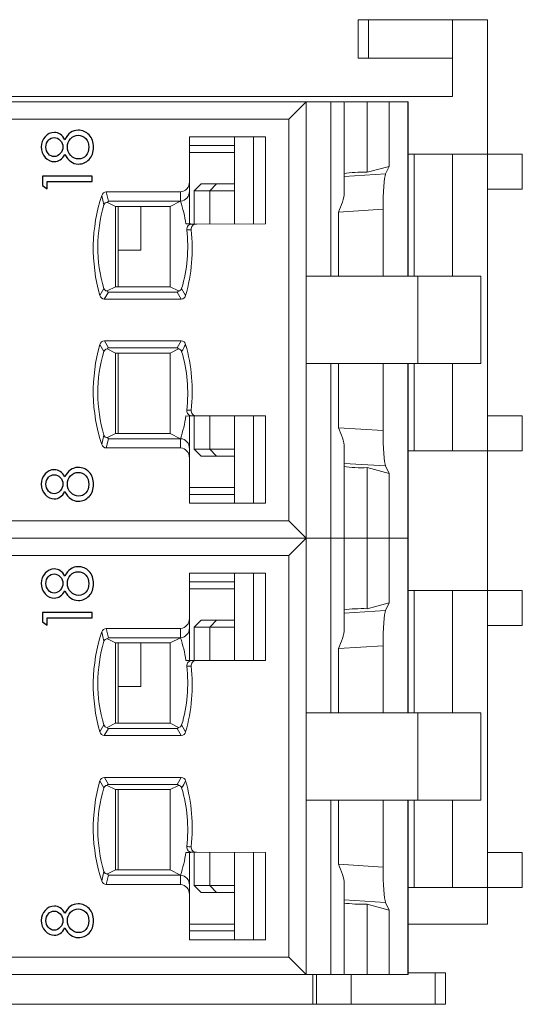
# Model space of a CAD drawing. Header units: millimetres. Extents: x 0 to 427, y 0 to 299.
# Tile 34 of 38: x 195 to 209, y 226 to 255. Entities that reach past the tile are written whole.
import ezdxf

# ---------------------------------------------------------------- set-up
doc = ezdxf.new("R2010")
doc.units = ezdxf.units.MM
doc.header["$LTSCALE"] = 23.1
doc.header["$MEASUREMENT"] = 0
doc.layers.get('0').update_dxf_attribs({"lineweight": 18})
doc.layers.add('1_6', color=7, linetype='Continuous', lineweight=18)
doc.layers.add('layer 1', color=7, linetype='Continuous')

msp = doc.modelspace()

# ---------------------------------------------------------------- linework, layer by layer
at = {"color": 7, "linetype": 'Continuous', "lineweight": 0}
for p, q in [((208.338, 254.569), (204.638, 254.569)), ((204.638, 253.469), (204.638, 254.569)), ((204.931, 254.569), (204.931, 253.469)), ((207.338, 254.569), (207.338, 252.369)), ((208.338, 228.669), (208.338, 254.569)), ((204.638, 253.469), (207.338, 253.469)), ((108.338, 252.369), (207.338, 252.369)), ((206.063, 250.719), (209.338, 250.719)), ((206.238, 250.719), (206.238, 247.219)), ((207.338, 247.219), (207.338, 250.719)), ((209.338, 250.719), (209.338, 249.719)), ((208.338, 249.719), (209.338, 249.719)), ((206.238, 244.719), (206.238, 242.219)), ((207.338, 242.219), (207.338, 244.719)), ((209.338, 243.219), (208.338, 243.219)), ((209.338, 243.219), (209.338, 242.219)), ((206.063, 242.219), (209.338, 242.219)), ((209.338, 238.219), (206.063, 238.219)), ((206.238, 238.219), (206.238, 234.719)), ((207.338, 234.719), (207.338, 238.219)), ((209.338, 238.219), (209.338, 237.219)), ((208.338, 237.219), (209.338, 237.219)), ((206.238, 232.219), (206.238, 229.719)), ((207.338, 229.719), (207.338, 232.219)), ((209.338, 230.719), (208.338, 230.719)), ((209.338, 230.719), (209.338, 229.719)), ((206.063, 229.719), (209.338, 229.719)), ((206.063, 228.669), (208.338, 228.669)), ((203.338, 226.369), (203.338, 227.219)), ((203.438, 226.369), (203.438, 227.219)), ((204.438, 226.369), (204.438, 227.219)), ((207.138, 227.269), (206.063, 227.269)), ((206.845, 226.369), (206.845, 227.269)), ((207.138, 227.269), (207.138, 226.369)), ((110.541, 226.369), (207.138, 226.369))]:
    msp.add_line(p, q, dxfattribs=at)
at = {"layer": '1_6', "color": 7, "linetype": 'Continuous', "lineweight": 0}
for p, q in [((134.618, 252.219), (204.236, 252.219)), ((202.645, 251.719), (203.145, 252.219)), ((203.145, 252.219), (203.145, 227.219)), ((203.85, 247.219), (203.85, 252.219)), ((204.236, 249.625), (204.236, 252.219)), ((206.063, 252.219), (204.249, 252.219)), ((204.895, 252.219), (204.895, 250.198)), ((205.52, 252.219), (205.52, 250.369)), ((206.06, 247.219), (206.06, 252.219)), ((206.063, 247.219), (206.063, 252.219)), ((202.645, 251.719), (134.96, 251.719)), ((202.645, 240.219), (202.645, 251.719)), ((205.42, 250.15), (204.236, 250.075)), ((205.52, 250.369), (204.895, 250.198)), ((205.52, 250.369), (205.42, 250.15)), ((204.07, 249.059), (205.347, 249.139)), ((204.07, 249.059), (204.07, 247.219)), ((205.347, 249.139), (205.347, 247.219)), ((208.145, 247.219), (203.145, 247.219)), ((206.345, 244.719), (206.345, 247.219)), ((208.145, 244.719), (208.145, 247.219)), ((203.145, 244.719), (208.145, 244.719)), ((203.85, 234.719), (203.85, 244.719)), ((204.07, 244.719), (204.07, 242.88)), ((205.347, 244.719), (205.347, 242.799)), ((206.06, 234.719), (206.06, 244.719)), ((206.063, 234.719), (206.063, 244.719)), ((205.347, 242.799), (204.07, 242.88)), ((204.236, 237.125), (204.236, 242.313)), ((204.236, 241.863), (205.42, 241.789)), ((205.52, 241.569), (204.895, 241.74)), ((204.895, 241.74), (204.895, 237.698)), ((205.42, 241.789), (205.52, 241.569)), ((205.52, 241.569), (205.52, 237.869)), ((134.96, 240.219), (202.645, 240.219)), ((203.145, 239.719), (202.645, 240.219)), ((204.236, 239.719), (134.618, 239.719)), ((202.645, 239.219), (203.145, 239.719)), ((206.063, 239.719), (204.249, 239.719)), ((202.645, 239.219), (134.96, 239.219)), ((202.645, 227.719), (202.645, 239.219)), ((205.52, 237.869), (204.895, 237.698)), ((205.52, 237.869), (205.42, 237.65)), ((205.42, 237.65), (204.236, 237.575)), ((204.07, 236.559), (205.347, 236.639)), ((205.347, 236.639), (205.347, 234.719)), ((204.07, 236.559), (204.07, 234.719)), ((208.145, 234.719), (203.145, 234.719)), ((206.345, 232.219), (206.345, 234.719)), ((208.145, 232.219), (208.145, 234.719)), ((203.145, 232.219), (208.145, 232.219)), ((203.85, 227.219), (203.85, 232.219)), ((204.07, 232.219), (204.07, 230.38)), ((205.347, 232.219), (205.347, 230.299)), ((206.06, 227.219), (206.06, 232.219)), ((206.063, 227.219), (206.063, 232.219)), ((205.347, 230.299), (204.07, 230.38)), ((204.236, 227.219), (204.236, 229.813)), ((204.236, 229.363), (205.42, 229.289)), ((205.42, 229.289), (205.52, 229.069)), ((205.52, 229.069), (204.895, 229.24)), ((204.895, 229.24), (204.895, 227.219)), ((205.52, 229.069), (205.52, 227.219)), ((134.96, 227.719), (202.645, 227.719)), ((203.145, 227.219), (202.645, 227.719)), ((134.618, 227.219), (204.236, 227.219)), ((204.249, 227.219), (206.063, 227.219))]:
    msp.add_line(p, q, dxfattribs=at)
for centre, major_axis, ratio, start_param, end_param in [((204.732, 250.067), (0.762, 0), 0.176327, 1.354899, 2.287855), ((205.435, 249.166), (0.002, 1.002), 0.087873, 0.191174, 1.597716), ((205.435, 242.773), (-0.002, 1.002), 0.087873, 1.543877, 2.950419), ((204.732, 241.872), (0.762, 0), 0.176327, -2.287176, -1.354899), ((204.732, 237.567), (0.762, 0), 0.176327, 1.354899, 2.287855), ((205.435, 236.666), (0.002, 1.002), 0.087873, 0.191174, 1.597716), ((205.435, 230.273), (-0.002, 1.002), 0.087873, 1.543877, 2.950419), ((204.732, 229.372), (0.762, 0), 0.176327, -2.287176, -1.354899)]:
    msp.add_ellipse(centre, major_axis=major_axis, ratio=ratio, start_param=start_param, end_param=end_param, dxfattribs=at)
for points, knots in [([(204.236, 249.625), (204.236, 249.531), (204.189, 249.335), (204.113, 249.153), (204.07, 249.059)], [0, 0, 0, 0, 0.476354, 1, 1, 1, 1]), ([(204.07, 242.88), (204.113, 242.786), (204.189, 242.604), (204.236, 242.408), (204.236, 242.313)], [0, 0, 0, 0, 0.523638, 1, 1, 1, 1]), ([(204.236, 237.125), (204.236, 237.031), (204.189, 236.835), (204.113, 236.653), (204.07, 236.559)], [0, 0, 0, 0, 0.476354, 1, 1, 1, 1]), ([(204.07, 230.38), (204.113, 230.286), (204.189, 230.104), (204.236, 229.908), (204.236, 229.813)], [0, 0, 0, 0, 0.523638, 1, 1, 1, 1])]:
    msp.add_open_spline(points, degree=3, knots=knots, dxfattribs=at)
at = {"layer": 'layer 1', "color": 6}
for points, knots in [([(196.233, 251.133), (196.322, 251.313), (196.447, 251.403), (196.607, 251.403), (196.607, 251.403), (196.734, 251.403), (196.841, 251.358), (196.925, 251.269), (196.925, 251.269), (197.01, 251.179), (197.053, 251.062), (197.053, 250.918), (197.053, 250.918), (197.053, 250.772), (197.01, 250.655), (196.925, 250.568), (196.925, 250.568), (196.841, 250.48), (196.738, 250.436), (196.619, 250.436), (196.619, 250.436), (196.452, 250.436), (196.323, 250.528), (196.233, 250.713), (196.233, 250.713), (196.159, 250.574), (196.056, 250.504), (195.925, 250.504), (195.925, 250.504), (195.827, 250.504), (195.74, 250.545), (195.665, 250.626), (195.665, 250.626), (195.59, 250.708), (195.553, 250.808), (195.553, 250.928), (195.553, 250.928), (195.553, 251.039), (195.589, 251.135), (195.662, 251.216), (195.662, 251.216), (195.735, 251.297), (195.824, 251.337), (195.929, 251.337), (195.929, 251.337), (196.056, 251.337), (196.158, 251.269), (196.233, 251.133)], [0, 0, 0, 0, 0.076923, 0.076923, 0.076923, 0.076923, 0.153846, 0.153846, 0.153846, 0.153846, 0.230769, 0.230769, 0.230769, 0.230769, 0.307692, 0.307692, 0.307692, 0.307692, 0.384615, 0.384615, 0.384615, 0.384615, 0.461538, 0.461538, 0.461538, 0.461538, 0.538462, 0.538462, 0.538462, 0.538462, 0.615385, 0.615385, 0.615385, 0.615385, 0.692308, 0.692308, 0.692308, 0.692308, 0.769231, 0.769231, 0.769231, 0.769231, 0.846154, 0.846154, 0.846154, 0.846154, 1, 1, 1, 1]), ([(195.923, 251.194), (195.859, 251.194), (195.804, 251.169), (195.759, 251.12), (195.759, 251.12), (195.713, 251.07), (195.69, 251.003), (195.69, 250.92), (195.69, 250.92), (195.69, 250.843), (195.713, 250.778), (195.759, 250.727), (195.759, 250.727), (195.804, 250.675), (195.86, 250.649), (195.927, 250.649), (195.927, 250.649), (195.99, 250.649), (196.048, 250.677), (196.099, 250.734), (196.099, 250.734), (196.15, 250.79), (196.175, 250.854), (196.175, 250.926), (196.175, 250.926), (196.175, 250.997), (196.15, 251.06), (196.1, 251.114), (196.1, 251.114), (196.05, 251.167), (195.99, 251.194), (195.923, 251.194)], [0, 0, 0, 0, 0.111111, 0.111111, 0.111111, 0.111111, 0.222222, 0.222222, 0.222222, 0.222222, 0.333333, 0.333333, 0.333333, 0.333333, 0.444444, 0.444444, 0.444444, 0.444444, 0.555556, 0.555556, 0.555556, 0.555556, 0.666667, 0.666667, 0.666667, 0.666667, 0.777778, 0.777778, 0.777778, 0.777778, 1, 1, 1, 1]), ([(196.609, 251.26), (196.528, 251.26), (196.457, 251.227), (196.396, 251.161), (196.396, 251.161), (196.335, 251.096), (196.305, 251.018), (196.305, 250.928), (196.305, 250.928), (196.305, 250.831), (196.336, 250.749), (196.399, 250.681), (196.399, 250.681), (196.462, 250.613), (196.537, 250.58), (196.623, 250.58), (196.623, 250.58), (196.708, 250.58), (196.778, 250.611), (196.834, 250.673), (196.834, 250.673), (196.89, 250.735), (196.917, 250.818), (196.917, 250.92), (196.917, 250.92), (196.917, 251.019), (196.888, 251.101), (196.828, 251.164), (196.828, 251.164), (196.768, 251.228), (196.695, 251.26), (196.609, 251.26)], [0, 0, 0, 0, 0.111111, 0.111111, 0.111111, 0.111111, 0.222222, 0.222222, 0.222222, 0.222222, 0.333333, 0.333333, 0.333333, 0.333333, 0.444444, 0.444444, 0.444444, 0.444444, 0.555556, 0.555556, 0.555556, 0.555556, 0.666667, 0.666667, 0.666667, 0.666667, 0.777778, 0.777778, 0.777778, 0.777778, 1, 1, 1, 1]), ([(195.589, 249.82), (195.589, 249.82), (195.589, 250.092), (195.589, 250.092), (195.589, 250.092), (195.589, 250.092), (197.017, 250.092), (197.017, 250.092), (197.017, 250.092), (197.017, 250.092), (197.017, 249.935), (197.017, 249.935), (197.017, 249.935), (197.017, 249.935), (195.728, 249.935), (195.728, 249.935), (195.728, 249.935), (195.728, 249.935), (195.728, 249.726), (195.728, 249.726), (195.728, 249.726), (195.728, 249.726), (195.589, 249.82), (195.589, 249.82)], [0, 0, 0, 0, 0.142857, 0.142857, 0.142857, 0.142857, 0.285714, 0.285714, 0.285714, 0.285714, 0.428571, 0.428571, 0.428571, 0.428571, 0.571429, 0.571429, 0.571429, 0.571429, 0.714286, 0.714286, 0.714286, 0.714286, 1, 1, 1, 1]), ([(196.233, 241.476), (196.322, 241.656), (196.447, 241.746), (196.607, 241.746), (196.607, 241.746), (196.734, 241.746), (196.84, 241.702), (196.925, 241.612), (196.925, 241.612), (197.01, 241.523), (197.053, 241.406), (197.053, 241.261), (197.053, 241.261), (197.053, 241.115), (197.01, 240.998), (196.925, 240.911), (196.925, 240.911), (196.84, 240.823), (196.738, 240.78), (196.619, 240.78), (196.619, 240.78), (196.452, 240.78), (196.323, 240.872), (196.233, 241.056), (196.233, 241.056), (196.159, 240.917), (196.056, 240.847), (195.925, 240.847), (195.925, 240.847), (195.827, 240.847), (195.74, 240.888), (195.665, 240.97), (195.665, 240.97), (195.59, 241.051), (195.553, 241.152), (195.553, 241.271), (195.553, 241.271), (195.553, 241.382), (195.589, 241.479), (195.662, 241.559), (195.662, 241.559), (195.735, 241.64), (195.824, 241.681), (195.929, 241.681), (195.929, 241.681), (196.056, 241.681), (196.157, 241.612), (196.233, 241.476)], [0, 0, 0, 0, 0.076923, 0.076923, 0.076923, 0.076923, 0.153846, 0.153846, 0.153846, 0.153846, 0.230769, 0.230769, 0.230769, 0.230769, 0.307692, 0.307692, 0.307692, 0.307692, 0.384615, 0.384615, 0.384615, 0.384615, 0.461538, 0.461538, 0.461538, 0.461538, 0.538462, 0.538462, 0.538462, 0.538462, 0.615385, 0.615385, 0.615385, 0.615385, 0.692308, 0.692308, 0.692308, 0.692308, 0.769231, 0.769231, 0.769231, 0.769231, 0.846154, 0.846154, 0.846154, 0.846154, 1, 1, 1, 1]), ([(195.923, 241.538), (195.859, 241.538), (195.804, 241.513), (195.759, 241.463), (195.759, 241.463), (195.713, 241.413), (195.69, 241.347), (195.69, 241.263), (195.69, 241.263), (195.69, 241.186), (195.713, 241.122), (195.759, 241.07), (195.759, 241.07), (195.804, 241.018), (195.86, 240.992), (195.927, 240.992), (195.927, 240.992), (195.99, 240.992), (196.048, 241.021), (196.099, 241.077), (196.099, 241.077), (196.15, 241.133), (196.175, 241.197), (196.175, 241.269), (196.175, 241.269), (196.175, 241.341), (196.15, 241.403), (196.1, 241.457), (196.1, 241.457), (196.049, 241.511), (195.99, 241.538), (195.923, 241.538)], [0, 0, 0, 0, 0.111111, 0.111111, 0.111111, 0.111111, 0.222222, 0.222222, 0.222222, 0.222222, 0.333333, 0.333333, 0.333333, 0.333333, 0.444444, 0.444444, 0.444444, 0.444444, 0.555556, 0.555556, 0.555556, 0.555556, 0.666667, 0.666667, 0.666667, 0.666667, 0.777778, 0.777778, 0.777778, 0.777778, 1, 1, 1, 1]), ([(196.609, 241.603), (196.528, 241.603), (196.457, 241.57), (196.396, 241.505), (196.396, 241.505), (196.335, 241.439), (196.305, 241.361), (196.305, 241.271), (196.305, 241.271), (196.305, 241.174), (196.336, 241.092), (196.399, 241.024), (196.399, 241.024), (196.462, 240.957), (196.537, 240.923), (196.623, 240.923), (196.623, 240.923), (196.708, 240.923), (196.778, 240.954), (196.834, 241.016), (196.834, 241.016), (196.89, 241.079), (196.917, 241.161), (196.917, 241.263), (196.917, 241.263), (196.917, 241.362), (196.888, 241.444), (196.828, 241.508), (196.828, 241.508), (196.768, 241.571), (196.695, 241.603), (196.609, 241.603)], [0, 0, 0, 0, 0.111111, 0.111111, 0.111111, 0.111111, 0.222222, 0.222222, 0.222222, 0.222222, 0.333333, 0.333333, 0.333333, 0.333333, 0.444444, 0.444444, 0.444444, 0.444444, 0.555556, 0.555556, 0.555556, 0.555556, 0.666667, 0.666667, 0.666667, 0.666667, 0.777778, 0.777778, 0.777778, 0.777778, 1, 1, 1, 1]), ([(196.233, 238.633), (196.322, 238.813), (196.447, 238.903), (196.607, 238.903), (196.607, 238.903), (196.734, 238.903), (196.841, 238.858), (196.925, 238.769), (196.925, 238.769), (197.01, 238.679), (197.053, 238.562), (197.053, 238.418), (197.053, 238.418), (197.053, 238.272), (197.01, 238.155), (196.925, 238.068), (196.925, 238.068), (196.841, 237.98), (196.738, 237.936), (196.619, 237.936), (196.619, 237.936), (196.452, 237.936), (196.323, 238.028), (196.233, 238.213), (196.233, 238.213), (196.159, 238.074), (196.056, 238.004), (195.925, 238.004), (195.925, 238.004), (195.827, 238.004), (195.74, 238.045), (195.665, 238.126), (195.665, 238.126), (195.59, 238.208), (195.553, 238.308), (195.553, 238.428), (195.553, 238.428), (195.553, 238.539), (195.589, 238.635), (195.662, 238.716), (195.662, 238.716), (195.735, 238.797), (195.824, 238.837), (195.929, 238.837), (195.929, 238.837), (196.056, 238.837), (196.158, 238.769), (196.233, 238.633)], [0, 0, 0, 0, 0.076923, 0.076923, 0.076923, 0.076923, 0.153846, 0.153846, 0.153846, 0.153846, 0.230769, 0.230769, 0.230769, 0.230769, 0.307692, 0.307692, 0.307692, 0.307692, 0.384615, 0.384615, 0.384615, 0.384615, 0.461538, 0.461538, 0.461538, 0.461538, 0.538462, 0.538462, 0.538462, 0.538462, 0.615385, 0.615385, 0.615385, 0.615385, 0.692308, 0.692308, 0.692308, 0.692308, 0.769231, 0.769231, 0.769231, 0.769231, 0.846154, 0.846154, 0.846154, 0.846154, 1, 1, 1, 1]), ([(195.923, 238.694), (195.859, 238.694), (195.804, 238.669), (195.759, 238.62), (195.759, 238.62), (195.713, 238.57), (195.69, 238.503), (195.69, 238.42), (195.69, 238.42), (195.69, 238.343), (195.713, 238.278), (195.759, 238.227), (195.759, 238.227), (195.804, 238.175), (195.86, 238.149), (195.927, 238.149), (195.927, 238.149), (195.99, 238.149), (196.048, 238.177), (196.099, 238.234), (196.099, 238.234), (196.15, 238.29), (196.175, 238.354), (196.175, 238.426), (196.175, 238.426), (196.175, 238.497), (196.15, 238.56), (196.1, 238.614), (196.1, 238.614), (196.05, 238.667), (195.99, 238.694), (195.923, 238.694)], [0, 0, 0, 0, 0.111111, 0.111111, 0.111111, 0.111111, 0.222222, 0.222222, 0.222222, 0.222222, 0.333333, 0.333333, 0.333333, 0.333333, 0.444444, 0.444444, 0.444444, 0.444444, 0.555556, 0.555556, 0.555556, 0.555556, 0.666667, 0.666667, 0.666667, 0.666667, 0.777778, 0.777778, 0.777778, 0.777778, 1, 1, 1, 1]), ([(196.609, 238.76), (196.528, 238.76), (196.457, 238.727), (196.396, 238.661), (196.396, 238.661), (196.335, 238.596), (196.305, 238.518), (196.305, 238.428), (196.305, 238.428), (196.305, 238.331), (196.336, 238.249), (196.399, 238.181), (196.399, 238.181), (196.462, 238.113), (196.537, 238.08), (196.623, 238.08), (196.623, 238.08), (196.708, 238.08), (196.778, 238.111), (196.834, 238.173), (196.834, 238.173), (196.89, 238.235), (196.917, 238.318), (196.917, 238.42), (196.917, 238.42), (196.917, 238.519), (196.888, 238.601), (196.828, 238.664), (196.828, 238.664), (196.768, 238.728), (196.695, 238.76), (196.609, 238.76)], [0, 0, 0, 0, 0.111111, 0.111111, 0.111111, 0.111111, 0.222222, 0.222222, 0.222222, 0.222222, 0.333333, 0.333333, 0.333333, 0.333333, 0.444444, 0.444444, 0.444444, 0.444444, 0.555556, 0.555556, 0.555556, 0.555556, 0.666667, 0.666667, 0.666667, 0.666667, 0.777778, 0.777778, 0.777778, 0.777778, 1, 1, 1, 1]), ([(195.589, 237.32), (195.589, 237.32), (195.589, 237.592), (195.589, 237.592), (195.589, 237.592), (195.589, 237.592), (197.017, 237.592), (197.017, 237.592), (197.017, 237.592), (197.017, 237.592), (197.017, 237.435), (197.017, 237.435), (197.017, 237.435), (197.017, 237.435), (195.728, 237.435), (195.728, 237.435), (195.728, 237.435), (195.728, 237.435), (195.728, 237.226), (195.728, 237.226), (195.728, 237.226), (195.728, 237.226), (195.589, 237.32), (195.589, 237.32)], [0, 0, 0, 0, 0.142857, 0.142857, 0.142857, 0.142857, 0.285714, 0.285714, 0.285714, 0.285714, 0.428571, 0.428571, 0.428571, 0.428571, 0.571429, 0.571429, 0.571429, 0.571429, 0.714286, 0.714286, 0.714286, 0.714286, 1, 1, 1, 1]), ([(196.233, 228.976), (196.322, 229.156), (196.447, 229.246), (196.607, 229.246), (196.607, 229.246), (196.734, 229.246), (196.84, 229.202), (196.925, 229.112), (196.925, 229.112), (197.01, 229.023), (197.053, 228.906), (197.053, 228.761), (197.053, 228.761), (197.053, 228.615), (197.01, 228.498), (196.925, 228.411), (196.925, 228.411), (196.84, 228.323), (196.738, 228.28), (196.619, 228.28), (196.619, 228.28), (196.452, 228.28), (196.323, 228.372), (196.233, 228.556), (196.233, 228.556), (196.159, 228.417), (196.056, 228.347), (195.925, 228.347), (195.925, 228.347), (195.827, 228.347), (195.74, 228.388), (195.665, 228.47), (195.665, 228.47), (195.59, 228.551), (195.553, 228.652), (195.553, 228.771), (195.553, 228.771), (195.553, 228.882), (195.589, 228.979), (195.662, 229.059), (195.662, 229.059), (195.735, 229.14), (195.824, 229.181), (195.929, 229.181), (195.929, 229.181), (196.056, 229.181), (196.157, 229.112), (196.233, 228.976)], [0, 0, 0, 0, 0.076923, 0.076923, 0.076923, 0.076923, 0.153846, 0.153846, 0.153846, 0.153846, 0.230769, 0.230769, 0.230769, 0.230769, 0.307692, 0.307692, 0.307692, 0.307692, 0.384615, 0.384615, 0.384615, 0.384615, 0.461538, 0.461538, 0.461538, 0.461538, 0.538462, 0.538462, 0.538462, 0.538462, 0.615385, 0.615385, 0.615385, 0.615385, 0.692308, 0.692308, 0.692308, 0.692308, 0.769231, 0.769231, 0.769231, 0.769231, 0.846154, 0.846154, 0.846154, 0.846154, 1, 1, 1, 1]), ([(195.923, 229.038), (195.859, 229.038), (195.804, 229.013), (195.759, 228.963), (195.759, 228.963), (195.713, 228.913), (195.69, 228.847), (195.69, 228.763), (195.69, 228.763), (195.69, 228.686), (195.713, 228.622), (195.759, 228.57), (195.759, 228.57), (195.804, 228.518), (195.86, 228.492), (195.927, 228.492), (195.927, 228.492), (195.99, 228.492), (196.048, 228.521), (196.099, 228.577), (196.099, 228.577), (196.15, 228.633), (196.175, 228.697), (196.175, 228.769), (196.175, 228.769), (196.175, 228.841), (196.15, 228.903), (196.1, 228.957), (196.1, 228.957), (196.049, 229.011), (195.99, 229.038), (195.923, 229.038)], [0, 0, 0, 0, 0.111111, 0.111111, 0.111111, 0.111111, 0.222222, 0.222222, 0.222222, 0.222222, 0.333333, 0.333333, 0.333333, 0.333333, 0.444444, 0.444444, 0.444444, 0.444444, 0.555556, 0.555556, 0.555556, 0.555556, 0.666667, 0.666667, 0.666667, 0.666667, 0.777778, 0.777778, 0.777778, 0.777778, 1, 1, 1, 1]), ([(196.609, 229.103), (196.528, 229.103), (196.457, 229.07), (196.396, 229.005), (196.396, 229.005), (196.335, 228.939), (196.305, 228.861), (196.305, 228.771), (196.305, 228.771), (196.305, 228.674), (196.336, 228.592), (196.399, 228.524), (196.399, 228.524), (196.462, 228.457), (196.537, 228.423), (196.623, 228.423), (196.623, 228.423), (196.708, 228.423), (196.778, 228.454), (196.834, 228.516), (196.834, 228.516), (196.89, 228.579), (196.917, 228.661), (196.917, 228.763), (196.917, 228.763), (196.917, 228.862), (196.888, 228.944), (196.828, 229.008), (196.828, 229.008), (196.768, 229.071), (196.695, 229.103), (196.609, 229.103)], [0, 0, 0, 0, 0.111111, 0.111111, 0.111111, 0.111111, 0.222222, 0.222222, 0.222222, 0.222222, 0.333333, 0.333333, 0.333333, 0.333333, 0.444444, 0.444444, 0.444444, 0.444444, 0.555556, 0.555556, 0.555556, 0.555556, 0.666667, 0.666667, 0.666667, 0.666667, 0.777778, 0.777778, 0.777778, 0.777778, 1, 1, 1, 1])]:
    msp.add_open_spline(points, degree=3, knots=knots, dxfattribs=at)
at = {"layer": 'layer 1', "lineweight": 0}
for points in [[(199.798, 249.923), (199.798, 249.923), (199.798, 251.219), (199.798, 251.219)], [(199.798, 251.219), (199.798, 251.219), (201.977, 251.219), (201.977, 251.219)], [(201.087, 248.719), (201.087, 248.719), (201.087, 251.219), (201.087, 251.219)], [(201.64, 251.219), (201.64, 251.219), (201.64, 248.719), (201.64, 248.719)], [(201.977, 251.219), (201.977, 251.219), (201.977, 248.719), (201.977, 248.719)], [(199.798, 250.969), (199.798, 250.969), (201.087, 250.969), (201.087, 250.969)], [(201.087, 250.769), (201.087, 250.769), (199.798, 250.769), (199.798, 250.769)], [(199.543, 249.636), (199.692, 249.645), (199.806, 249.773), (199.798, 249.923)], [(199.798, 249.656), (199.798, 249.656), (199.798, 249.923), (199.798, 249.923)], [(199.938, 249.669), (199.938, 249.669), (200.138, 249.869), (200.138, 249.869)], [(200.138, 249.869), (200.138, 249.869), (200.576, 249.869), (200.576, 249.869)], [(200.388, 249.669), (200.388, 249.669), (200.576, 249.869), (200.576, 249.869)], [(200.576, 249.869), (200.576, 249.869), (201.087, 249.869), (201.087, 249.869)], [(197.414, 249.636), (197.354, 249.634), (197.303, 249.594), (197.286, 249.537)], [(197.414, 249.636), (197.414, 249.636), (199.543, 249.636), (199.543, 249.636)], [(197.479, 249.369), (197.479, 249.369), (197.414, 249.636), (197.414, 249.636)], [(199.543, 249.369), (199.692, 249.379), (199.806, 249.507), (199.798, 249.656)], [(199.543, 249.369), (199.543, 249.369), (199.543, 249.636), (199.543, 249.636)], [(199.798, 249.656), (199.798, 249.656), (199.798, 248.72), (199.798, 248.72)], [(199.938, 248.716), (199.938, 248.716), (199.938, 249.669), (199.938, 249.669)], [(199.938, 249.669), (199.938, 249.669), (200.388, 249.669), (200.388, 249.669)], [(200.388, 249.669), (200.388, 249.669), (201.087, 249.669), (201.087, 249.669)], [(200.388, 249.669), (200.388, 249.669), (200.388, 248.717), (200.388, 248.717)], [(197.286, 249.537), (196.982, 248.609), (196.964, 247.611), (197.235, 246.672)], [(197.351, 249.266), (197.351, 249.266), (197.286, 249.537), (197.286, 249.537)], [(197.456, 249.333), (197.408, 249.343), (197.361, 249.314), (197.351, 249.266)], [(197.479, 249.369), (197.464, 249.364), (197.454, 249.349), (197.456, 249.333)], [(197.456, 249.333), (197.456, 249.333), (197.68, 249.219), (197.68, 249.219)], [(197.479, 249.369), (197.479, 249.369), (199.543, 249.369), (199.543, 249.369)], [(199.543, 249.369), (199.543, 249.369), (199.246, 249.219), (199.246, 249.219)], [(199.701, 248.719), (199.666, 248.94), (199.613, 249.157), (199.543, 249.369)], [(197.351, 249.266), (197.116, 248.485), (197.115, 247.653), (197.349, 246.871)], [(199.246, 249.219), (199.246, 249.219), (197.68, 249.219), (197.68, 249.219)], [(197.68, 246.919), (197.68, 246.919), (197.68, 249.219), (197.68, 249.219)], [(197.758, 249.219), (197.758, 249.219), (197.758, 246.919), (197.758, 246.919)], [(198.408, 249.219), (198.408, 249.219), (198.408, 247.969), (198.408, 247.969)], [(199.246, 249.219), (199.246, 249.219), (199.246, 246.919), (199.246, 246.919)], [(199.577, 246.871), (199.74, 247.415), (199.789, 247.987), (199.721, 248.55)], [(199.691, 246.672), (199.866, 247.283), (199.921, 247.922), (199.85, 248.553)], [(199.888, 248.716), (199.825, 248.72), (199.763, 248.721), (199.701, 248.719)], [(199.85, 248.553), (199.807, 248.557), (199.764, 248.556), (199.721, 248.55)], [(199.888, 248.716), (199.888, 248.716), (200, 248.717), (200, 248.717)], [(201.977, 248.719), (201.977, 248.719), (200, 248.717), (200, 248.717)], [(198.408, 247.969), (198.408, 247.969), (197.758, 247.969), (197.758, 247.969)], [(197.349, 246.871), (197.349, 246.871), (197.235, 246.672), (197.235, 246.672)], [(197.349, 246.871), (197.36, 246.83), (197.397, 246.8), (197.44, 246.799)], [(197.478, 246.769), (197.478, 246.769), (197.361, 246.569), (197.361, 246.569)], [(197.68, 246.919), (197.68, 246.919), (197.44, 246.799), (197.44, 246.799)], [(197.44, 246.799), (197.445, 246.782), (197.46, 246.77), (197.478, 246.769)], [(197.478, 246.769), (197.478, 246.769), (199.448, 246.769), (199.448, 246.769)], [(197.68, 246.919), (197.68, 246.919), (199.246, 246.919), (199.246, 246.919)], [(199.486, 246.799), (199.486, 246.799), (199.246, 246.919), (199.246, 246.919)], [(199.448, 246.769), (199.466, 246.77), (199.481, 246.782), (199.486, 246.799)], [(199.448, 246.769), (199.448, 246.769), (199.564, 246.569), (199.564, 246.569)], [(199.486, 246.799), (199.529, 246.8), (199.566, 246.83), (199.577, 246.871)], [(199.691, 246.672), (199.691, 246.672), (199.577, 246.871), (199.577, 246.871)], [(197.235, 246.672), (197.25, 246.614), (197.301, 246.572), (197.361, 246.569)], [(199.564, 246.569), (199.564, 246.569), (197.361, 246.569), (197.361, 246.569)], [(199.564, 246.569), (199.624, 246.572), (199.676, 246.613), (199.691, 246.672)], [(197.363, 245.369), (197.302, 245.367), (197.25, 245.325), (197.235, 245.266)], [(197.363, 245.369), (197.363, 245.369), (199.565, 245.369), (199.565, 245.369)], [(197.478, 245.169), (197.478, 245.169), (197.363, 245.369), (197.363, 245.369)], [(199.448, 245.169), (199.448, 245.169), (199.565, 245.369), (199.565, 245.369)], [(199.691, 245.267), (199.676, 245.325), (199.625, 245.367), (199.565, 245.369)], [(197.235, 245.266), (196.964, 244.328), (196.982, 243.33), (197.286, 242.402)], [(197.349, 245.068), (197.115, 244.286), (197.116, 243.453), (197.351, 242.672)], [(197.235, 245.266), (197.235, 245.266), (197.349, 245.068), (197.349, 245.068)], [(197.44, 245.14), (197.397, 245.138), (197.36, 245.109), (197.349, 245.068)], [(197.478, 245.169), (197.46, 245.169), (197.445, 245.157), (197.44, 245.14)], [(197.44, 245.14), (197.44, 245.14), (197.68, 245.019), (197.68, 245.019)], [(199.448, 245.169), (199.448, 245.169), (197.478, 245.169), (197.478, 245.169)], [(199.246, 245.019), (199.246, 245.019), (199.486, 245.14), (199.486, 245.14)], [(199.486, 245.14), (199.481, 245.157), (199.466, 245.168), (199.448, 245.169)], [(199.577, 245.068), (199.566, 245.109), (199.529, 245.138), (199.486, 245.14)], [(199.577, 245.068), (199.616, 245.134), (199.654, 245.2), (199.691, 245.267)], [(199.721, 243.389), (199.789, 243.952), (199.74, 244.524), (199.577, 245.068)], [(199.85, 243.386), (199.921, 244.017), (199.866, 244.656), (199.691, 245.267)], [(199.246, 245.019), (199.246, 245.019), (197.68, 245.019), (197.68, 245.019)], [(197.68, 242.719), (197.68, 242.719), (197.68, 245.019), (197.68, 245.019)], [(197.758, 242.719), (197.758, 242.719), (197.758, 245.019), (197.758, 245.019)], [(199.246, 242.719), (199.246, 242.719), (199.246, 245.019), (199.246, 245.019)], [(199.721, 243.389), (199.764, 243.383), (199.807, 243.382), (199.85, 243.386)], [(199.543, 242.569), (199.613, 242.781), (199.666, 242.999), (199.701, 243.219)], [(199.701, 243.219), (199.763, 243.218), (199.826, 243.219), (199.888, 243.223)], [(199.798, 242.282), (199.798, 242.282), (199.798, 243.219), (199.798, 243.219)], [(199.999, 243.222), (199.999, 243.222), (199.888, 243.223), (199.888, 243.223)], [(199.938, 242.269), (199.938, 242.269), (199.938, 243.222), (199.938, 243.222)], [(199.999, 243.222), (199.999, 243.222), (201.977, 243.22), (201.977, 243.22)], [(200.388, 242.269), (200.388, 242.269), (200.388, 243.222), (200.388, 243.222)], [(201.087, 240.719), (201.087, 240.719), (201.087, 243.219), (201.087, 243.219)], [(201.64, 240.719), (201.64, 240.719), (201.64, 243.219), (201.64, 243.219)], [(201.977, 243.22), (201.977, 243.22), (201.977, 240.719), (201.977, 240.719)], [(197.351, 242.672), (197.351, 242.672), (197.286, 242.402), (197.286, 242.402)], [(197.351, 242.672), (197.361, 242.625), (197.408, 242.595), (197.456, 242.606)], [(197.479, 242.569), (197.479, 242.569), (197.414, 242.303), (197.414, 242.303)], [(197.456, 242.606), (197.454, 242.59), (197.464, 242.575), (197.479, 242.569)], [(197.68, 242.719), (197.68, 242.719), (197.456, 242.606), (197.456, 242.606)], [(199.543, 242.569), (199.543, 242.569), (197.479, 242.569), (197.479, 242.569)], [(197.68, 242.719), (197.68, 242.719), (199.246, 242.719), (199.246, 242.719)], [(199.246, 242.719), (199.246, 242.719), (199.543, 242.569), (199.543, 242.569)], [(199.798, 242.283), (199.806, 242.432), (199.692, 242.56), (199.543, 242.569)], [(199.543, 242.569), (199.543, 242.569), (199.543, 242.303), (199.543, 242.303)], [(197.286, 242.402), (197.303, 242.345), (197.354, 242.304), (197.414, 242.303)], [(199.543, 242.303), (199.543, 242.303), (197.414, 242.303), (197.414, 242.303)], [(199.798, 242.016), (199.806, 242.165), (199.692, 242.293), (199.543, 242.303)], [(199.798, 242.282), (199.798, 242.282), (199.798, 242.016), (199.798, 242.016)], [(199.938, 242.269), (199.938, 242.269), (200.388, 242.269), (200.388, 242.269)], [(200.138, 242.069), (200.138, 242.069), (199.938, 242.269), (199.938, 242.269)], [(200.388, 242.269), (200.388, 242.269), (201.087, 242.269), (201.087, 242.269)], [(200.576, 242.069), (200.576, 242.069), (200.388, 242.269), (200.388, 242.269)], [(199.798, 240.719), (199.798, 240.719), (199.798, 242.016), (199.798, 242.016)], [(200.576, 242.069), (200.576, 242.069), (200.138, 242.069), (200.138, 242.069)], [(201.087, 242.069), (201.087, 242.069), (200.576, 242.069), (200.576, 242.069)], [(199.798, 241.169), (199.798, 241.169), (201.087, 241.169), (201.087, 241.169)], [(201.087, 240.969), (201.087, 240.969), (199.798, 240.969), (199.798, 240.969)], [(201.977, 240.719), (201.977, 240.719), (199.798, 240.719), (199.798, 240.719)], [(199.798, 237.423), (199.798, 237.423), (199.798, 238.719), (199.798, 238.719)], [(199.798, 238.719), (199.798, 238.719), (201.977, 238.719), (201.977, 238.719)], [(201.087, 236.219), (201.087, 236.219), (201.087, 238.719), (201.087, 238.719)], [(201.64, 238.719), (201.64, 238.719), (201.64, 236.219), (201.64, 236.219)], [(201.977, 238.719), (201.977, 238.719), (201.977, 236.219), (201.977, 236.219)], [(199.798, 238.469), (199.798, 238.469), (201.087, 238.469), (201.087, 238.469)], [(201.087, 238.269), (201.087, 238.269), (199.798, 238.269), (199.798, 238.269)], [(199.543, 237.136), (199.692, 237.145), (199.806, 237.273), (199.798, 237.423)], [(199.798, 237.156), (199.798, 237.156), (199.798, 237.423), (199.798, 237.423)], [(199.938, 237.169), (199.938, 237.169), (200.138, 237.369), (200.138, 237.369)], [(199.938, 236.216), (199.938, 236.216), (199.938, 237.169), (199.938, 237.169)], [(199.938, 237.169), (199.938, 237.169), (200.388, 237.169), (200.388, 237.169)], [(200.138, 237.369), (200.138, 237.369), (200.576, 237.369), (200.576, 237.369)], [(200.388, 237.169), (200.388, 237.169), (200.576, 237.369), (200.576, 237.369)], [(200.388, 237.169), (200.388, 237.169), (201.087, 237.169), (201.087, 237.169)], [(200.388, 237.169), (200.388, 237.169), (200.388, 236.217), (200.388, 236.217)], [(200.576, 237.369), (200.576, 237.369), (201.087, 237.369), (201.087, 237.369)], [(197.286, 237.037), (196.982, 236.109), (196.964, 235.111), (197.235, 234.172)], [(197.414, 237.136), (197.354, 237.134), (197.303, 237.094), (197.286, 237.037)], [(197.351, 236.766), (197.351, 236.766), (197.286, 237.037), (197.286, 237.037)], [(197.414, 237.136), (197.414, 237.136), (199.543, 237.136), (199.543, 237.136)], [(197.479, 236.869), (197.479, 236.869), (197.414, 237.136), (197.414, 237.136)], [(199.543, 236.869), (199.692, 236.879), (199.806, 237.007), (199.798, 237.156)], [(199.543, 236.869), (199.543, 236.869), (199.543, 237.136), (199.543, 237.136)], [(199.798, 237.156), (199.798, 237.156), (199.798, 236.22), (199.798, 236.22)], [(197.351, 236.766), (197.116, 235.985), (197.115, 235.153), (197.349, 234.371)], [(197.456, 236.833), (197.408, 236.843), (197.361, 236.814), (197.351, 236.766)], [(197.479, 236.869), (197.464, 236.864), (197.454, 236.849), (197.456, 236.833)], [(197.456, 236.833), (197.456, 236.833), (197.68, 236.719), (197.68, 236.719)], [(197.479, 236.869), (197.479, 236.869), (199.543, 236.869), (199.543, 236.869)], [(199.246, 236.719), (199.246, 236.719), (197.68, 236.719), (197.68, 236.719)], [(197.68, 234.419), (197.68, 234.419), (197.68, 236.719), (197.68, 236.719)], [(197.758, 236.719), (197.758, 236.719), (197.758, 234.419), (197.758, 234.419)], [(198.408, 236.719), (198.408, 236.719), (198.408, 235.469), (198.408, 235.469)], [(199.543, 236.869), (199.543, 236.869), (199.246, 236.719), (199.246, 236.719)], [(199.246, 236.719), (199.246, 236.719), (199.246, 234.419), (199.246, 234.419)], [(199.701, 236.219), (199.666, 236.44), (199.613, 236.657), (199.543, 236.869)], [(199.577, 234.371), (199.74, 234.915), (199.789, 235.487), (199.721, 236.05)], [(199.691, 234.172), (199.866, 234.783), (199.921, 235.422), (199.85, 236.053)], [(199.888, 236.216), (199.825, 236.22), (199.763, 236.221), (199.701, 236.219)], [(199.85, 236.053), (199.807, 236.057), (199.764, 236.056), (199.721, 236.05)], [(199.888, 236.216), (199.888, 236.216), (200, 236.217), (200, 236.217)], [(201.977, 236.219), (201.977, 236.219), (200, 236.217), (200, 236.217)], [(198.408, 235.469), (198.408, 235.469), (197.758, 235.469), (197.758, 235.469)], [(197.349, 234.371), (197.349, 234.371), (197.235, 234.172), (197.235, 234.172)], [(197.349, 234.371), (197.36, 234.33), (197.397, 234.3), (197.44, 234.299)], [(197.68, 234.419), (197.68, 234.419), (197.44, 234.299), (197.44, 234.299)], [(197.68, 234.419), (197.68, 234.419), (199.246, 234.419), (199.246, 234.419)], [(199.486, 234.299), (199.486, 234.299), (199.246, 234.419), (199.246, 234.419)], [(199.486, 234.299), (199.529, 234.3), (199.566, 234.33), (199.577, 234.371)], [(199.691, 234.172), (199.691, 234.172), (199.577, 234.371), (199.577, 234.371)], [(197.235, 234.172), (197.25, 234.114), (197.301, 234.072), (197.361, 234.069)], [(197.478, 234.269), (197.478, 234.269), (197.361, 234.069), (197.361, 234.069)], [(199.564, 234.069), (199.564, 234.069), (197.361, 234.069), (197.361, 234.069)], [(197.44, 234.299), (197.445, 234.282), (197.46, 234.27), (197.478, 234.269)], [(197.478, 234.269), (197.478, 234.269), (199.448, 234.269), (199.448, 234.269)], [(199.448, 234.269), (199.466, 234.27), (199.481, 234.282), (199.486, 234.299)], [(199.448, 234.269), (199.448, 234.269), (199.564, 234.069), (199.564, 234.069)], [(199.564, 234.069), (199.624, 234.072), (199.676, 234.113), (199.691, 234.172)], [(197.235, 232.766), (196.964, 231.828), (196.982, 230.83), (197.286, 229.902)], [(197.363, 232.869), (197.302, 232.867), (197.25, 232.825), (197.235, 232.766)], [(197.235, 232.766), (197.235, 232.766), (197.349, 232.568), (197.349, 232.568)], [(197.363, 232.869), (197.363, 232.869), (199.565, 232.869), (199.565, 232.869)], [(197.478, 232.669), (197.478, 232.669), (197.363, 232.869), (197.363, 232.869)], [(197.478, 232.669), (197.46, 232.669), (197.445, 232.657), (197.44, 232.64)], [(199.448, 232.669), (199.448, 232.669), (197.478, 232.669), (197.478, 232.669)], [(199.448, 232.669), (199.448, 232.669), (199.565, 232.869), (199.565, 232.869)], [(199.486, 232.64), (199.481, 232.657), (199.466, 232.668), (199.448, 232.669)], [(199.691, 232.767), (199.676, 232.825), (199.625, 232.867), (199.565, 232.869)], [(199.577, 232.568), (199.616, 232.634), (199.654, 232.7), (199.691, 232.767)], [(199.85, 230.886), (199.921, 231.517), (199.866, 232.156), (199.691, 232.767)], [(197.349, 232.568), (197.115, 231.786), (197.116, 230.953), (197.351, 230.172)], [(197.44, 232.64), (197.397, 232.638), (197.36, 232.609), (197.349, 232.568)], [(197.44, 232.64), (197.44, 232.64), (197.68, 232.519), (197.68, 232.519)], [(199.246, 232.519), (199.246, 232.519), (197.68, 232.519), (197.68, 232.519)], [(197.68, 230.219), (197.68, 230.219), (197.68, 232.519), (197.68, 232.519)], [(197.758, 230.219), (197.758, 230.219), (197.758, 232.519), (197.758, 232.519)], [(199.246, 232.519), (199.246, 232.519), (199.486, 232.64), (199.486, 232.64)], [(199.246, 230.219), (199.246, 230.219), (199.246, 232.519), (199.246, 232.519)], [(199.577, 232.568), (199.566, 232.609), (199.529, 232.638), (199.486, 232.64)], [(199.721, 230.889), (199.789, 231.452), (199.74, 232.024), (199.577, 232.568)], [(199.543, 230.069), (199.613, 230.281), (199.666, 230.499), (199.701, 230.719)], [(199.701, 230.719), (199.763, 230.718), (199.826, 230.719), (199.888, 230.723)], [(199.721, 230.889), (199.764, 230.883), (199.807, 230.882), (199.85, 230.886)], [(199.798, 229.782), (199.798, 229.782), (199.798, 230.719), (199.798, 230.719)], [(199.999, 230.722), (199.999, 230.722), (199.888, 230.723), (199.888, 230.723)], [(199.938, 229.769), (199.938, 229.769), (199.938, 230.722), (199.938, 230.722)], [(199.999, 230.722), (199.999, 230.722), (201.977, 230.72), (201.977, 230.72)], [(200.388, 229.769), (200.388, 229.769), (200.388, 230.722), (200.388, 230.722)], [(201.087, 228.219), (201.087, 228.219), (201.087, 230.719), (201.087, 230.719)], [(201.64, 228.219), (201.64, 228.219), (201.64, 230.719), (201.64, 230.719)], [(201.977, 230.72), (201.977, 230.72), (201.977, 228.219), (201.977, 228.219)], [(197.351, 230.172), (197.351, 230.172), (197.286, 229.902), (197.286, 229.902)], [(197.351, 230.172), (197.361, 230.125), (197.408, 230.095), (197.456, 230.106)], [(197.68, 230.219), (197.68, 230.219), (197.456, 230.106), (197.456, 230.106)], [(197.68, 230.219), (197.68, 230.219), (199.246, 230.219), (199.246, 230.219)], [(199.246, 230.219), (199.246, 230.219), (199.543, 230.069), (199.543, 230.069)], [(197.286, 229.902), (197.303, 229.845), (197.354, 229.804), (197.414, 229.803)], [(197.479, 230.069), (197.479, 230.069), (197.414, 229.803), (197.414, 229.803)], [(197.456, 230.106), (197.454, 230.09), (197.464, 230.075), (197.479, 230.069)], [(199.543, 230.069), (199.543, 230.069), (197.479, 230.069), (197.479, 230.069)], [(199.798, 229.783), (199.806, 229.932), (199.692, 230.06), (199.543, 230.069)], [(199.543, 230.069), (199.543, 230.069), (199.543, 229.803), (199.543, 229.803)], [(199.543, 229.803), (199.543, 229.803), (197.414, 229.803), (197.414, 229.803)], [(199.798, 229.516), (199.806, 229.665), (199.692, 229.793), (199.543, 229.803)], [(199.798, 229.782), (199.798, 229.782), (199.798, 229.516), (199.798, 229.516)], [(199.938, 229.769), (199.938, 229.769), (200.388, 229.769), (200.388, 229.769)], [(200.138, 229.569), (200.138, 229.569), (199.938, 229.769), (199.938, 229.769)], [(200.576, 229.569), (200.576, 229.569), (200.138, 229.569), (200.138, 229.569)], [(200.388, 229.769), (200.388, 229.769), (201.087, 229.769), (201.087, 229.769)], [(200.576, 229.569), (200.576, 229.569), (200.388, 229.769), (200.388, 229.769)], [(201.087, 229.569), (201.087, 229.569), (200.576, 229.569), (200.576, 229.569)], [(199.798, 228.219), (199.798, 228.219), (199.798, 229.516), (199.798, 229.516)], [(199.798, 228.669), (199.798, 228.669), (201.087, 228.669), (201.087, 228.669)], [(201.087, 228.469), (201.087, 228.469), (199.798, 228.469), (199.798, 228.469)], [(201.977, 228.219), (201.977, 228.219), (199.798, 228.219), (199.798, 228.219)]]:
    msp.add_open_spline(points, degree=3, dxfattribs=at)
for points in [[(199.888, 248.716), (199.843, 248.72), (199.798, 248.703), (199.766, 248.671), (199.766, 248.671), (199.734, 248.639), (199.718, 248.595), (199.721, 248.55)], [(200, 248.717), (199.957, 248.718), (199.916, 248.7), (199.888, 248.669), (199.888, 248.669), (199.859, 248.638), (199.845, 248.595), (199.85, 248.553)], [(199.721, 243.389), (199.718, 243.343), (199.734, 243.299), (199.766, 243.267), (199.766, 243.267), (199.798, 243.235), (199.843, 243.219), (199.888, 243.223)], [(199.85, 243.386), (199.845, 243.344), (199.859, 243.301), (199.888, 243.27), (199.888, 243.27), (199.916, 243.238), (199.957, 243.221), (199.999, 243.222)], [(199.888, 236.216), (199.843, 236.22), (199.798, 236.203), (199.766, 236.171), (199.766, 236.171), (199.734, 236.139), (199.718, 236.095), (199.721, 236.05)], [(200, 236.217), (199.957, 236.218), (199.916, 236.2), (199.888, 236.169), (199.888, 236.169), (199.859, 236.138), (199.845, 236.095), (199.85, 236.053)], [(199.721, 230.889), (199.718, 230.843), (199.734, 230.799), (199.766, 230.767), (199.766, 230.767), (199.798, 230.735), (199.843, 230.719), (199.888, 230.723)], [(199.85, 230.886), (199.845, 230.844), (199.859, 230.801), (199.888, 230.77), (199.888, 230.77), (199.916, 230.738), (199.957, 230.721), (199.999, 230.722)]]:
    msp.add_open_spline(points, degree=3, knots=[0, 0, 0, 0, 0.333333, 0.333333, 0.333333, 0.333333, 1, 1, 1, 1], dxfattribs=at)

doc.saveas('drawing.dxf')
